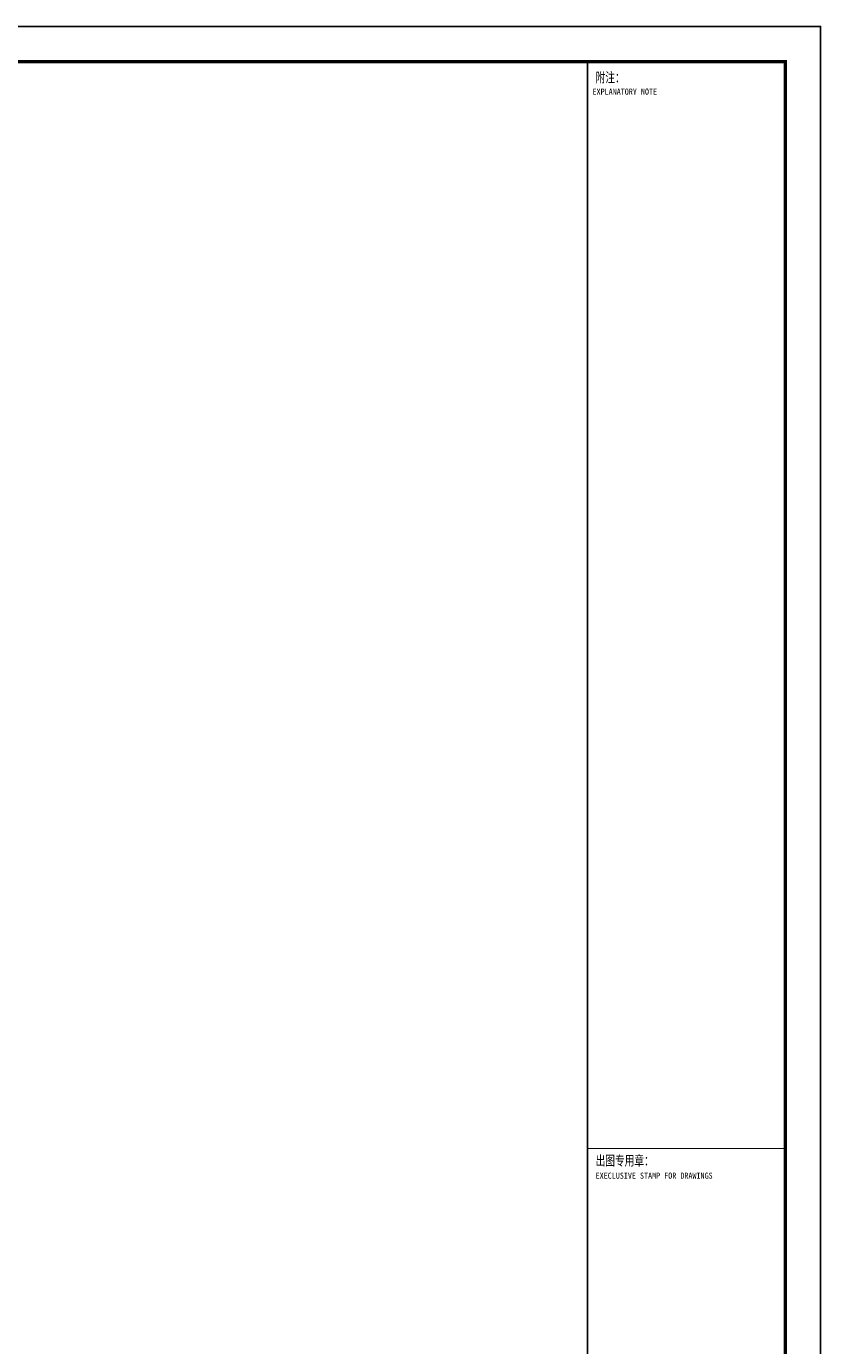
# Model space of a CAD drawing. Extents: x -302077 to 107904, y -9283 to 295706.
# Tile 188 of 256: x 85406 to 107904, y 12734 to 50117. Entities that reach past the tile are written whole.
import ezdxf
from ezdxf.enums import TextEntityAlignment as Align

# ---------------------------------------------------------------- set-up
doc = ezdxf.new("R2010")
doc.units = 0
doc.header["$LTSCALE"] = 500
doc.header["$MEASUREMENT"] = 0
doc.layers.get('0').update_dxf_attribs({"linetype": 'CONTINUOUS'})
doc.layers.add('PUB_TITLE', color=4, linetype='CONTINUOUS')
doc.layers.add('TK', color=7, linetype='CONTINUOUS')
doc.styles.add('TKHZ1', font='txt', dxfattribs={"width": 0.8})

# ---------------------------------------------------------------- blocks, each defined once
blk = doc.blocks.new('wrtgtg')
at = {"color": 4}
blk.add_line((7804, -4841), (7804, 52559), dxfattribs=at)
at = {"layer": 'PUB_TITLE'}
for p, q in [((-75296, 53559), (8804, 53559)), ((8804, 53559), (8804, -5841)), ((2204, 52559), (7804, 52559)), ((2204, 52559), (7804, 52559)), ((7804, -4841), (7804, 52559))]:
    blk.add_line(p, q, dxfattribs=at)
blk.add_lwpolyline([(-75296, -5841), (8804, -5841), (8804, 53559), (-75296, 53559)], close=True, dxfattribs=at)
at = {"layer": 'PUB_TITLE', "const_width": 100}
blk.add_lwpolyline([(-72796, -4841), (7804, -4841), (7804, 52559), (-72796, 52559)], close=True, dxfattribs=at)
at = {"layer": 'PUB_TITLE'}
for points, const_width in [([(2204, -4841), (2204, 52559)], 50), ([(2204, 21759), (7804, 21759)], 29.7)]:
    blk.add_lwpolyline(points, dxfattribs=dict(at, const_width=const_width))
at = {"layer": 'TK', "style": 'TKHZ1'}
for s, height, width, p in [('附注：', 280, 0.7, (2431, 51973)), ('出图专用章：', 280, 0.7, (2431, 21279)), ('EXECLUSIVE STAMP FOR DRAWINGS', 175, 0.8, (2431, 20904))]:
    blk.add_text(s, height=height, dxfattribs=dict(at, width=width)).set_placement(p)
at = {"layer": 'TK', "style": 'TKHZ1', "width": 0.8}
blk.add_text('EXPLANATORY NOTE', height=175, dxfattribs=at).set_placement((3257, 51710), align=Align.MIDDLE)

msp = doc.modelspace()

# ---------------------------------------------------------------- block references
msp.add_blockref('wrtgtg', (99100.057, -3441.74))

doc.saveas('drawing.dxf')
